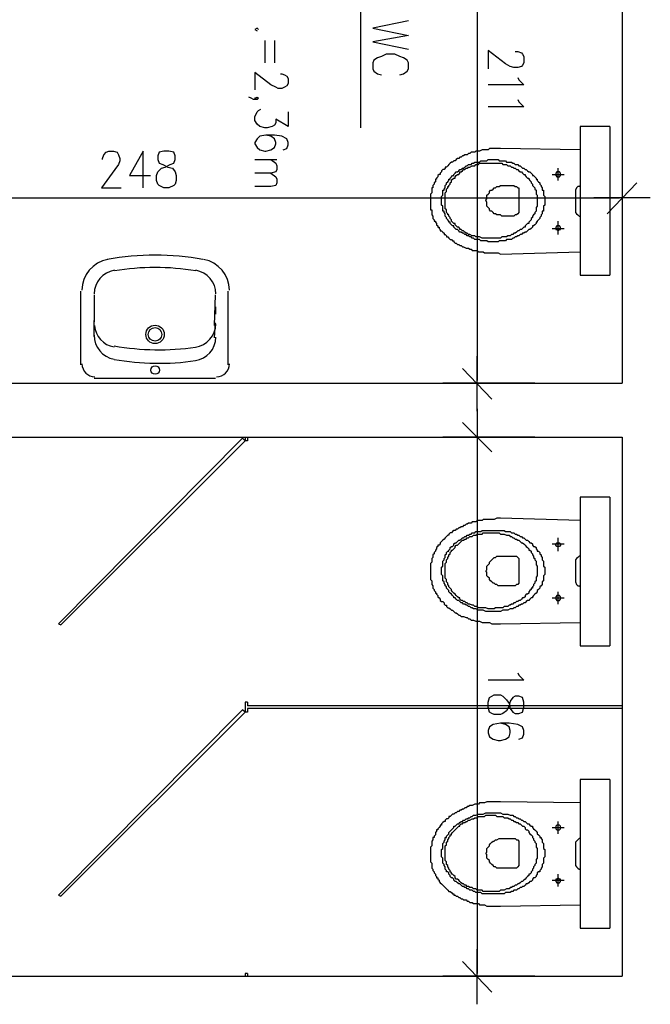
# Model space of a CAD drawing. Header units: millimetres. Extents: x -523 to 1404227, y -783705 to 1038705.
# Tile 63 of 256: x 98449 to 100623, y 124053 to 127448. Entities that reach past the tile are written whole.
import ezdxf

# ---------------------------------------------------------------- set-up
doc = ezdxf.new("R2010")
doc.units = ezdxf.units.MM
doc.layers.add('2. Obrys', color=7, linetype='Continuous', lineweight=30)
for name, color, linetype in [('PDF _0', 252, 'Continuous'), ('PDF _BA_met', 7, 'Continuous'), ('PDF _PG_WIDOKOWE_CIENKIE', 7, 'Continuous'), ('PDF _PG_WYMIARY', 7, 'Continuous'), ('PDF _PG_WYPOSAŻENIE', 7, 'Continuous')]:
    doc.layers.add(name, color=color, linetype=linetype)

# ---------------------------------------------------------------- blocks, each defined once
blk = doc.blocks.new('A$C31e338d0')
at = {"layer": 'PDF _0', "color": 7, "lineweight": -3}
for points in [[(25134.9, 9427.6), (25134.9, 7323.5)], [(25185.7, 8013.6), (25084.1, 7907.7)], [(25232.3, 7962.7), (25037.6, 7962.7)], [(24635.4, 7226.1), (24635.4, 7416.6)], [(24686.2, 7268.4), (24584.6, 7374.3)], [(22658.3, 7323.5), (25134.9, 7323.5)], [(24635.4, 7234.6), (24635.4, 7039.8)], [(24584.6, 7188), (24686.2, 7086.4)], [(22514.3, 7137.2), (25134.9, 7137.2)], [(23835.2, 7124.5), (23826.7, 7133), (23191.7, 6493.7), (23200.2, 6489.5)], [(23835.2, 7137.2), (23835.2, 7124.5)], [(23843.7, 7137.2), (23843.7, 7124.5)], [(25134.9, 7137.2), (25134.9, 5278.6)], [(23835.2, 7124.5), (23200.2, 6489.5)], [(23843.7, 7124.5), (23835.2, 7124.5)], [(23835.2, 6222.7), (23835.2, 6188.9)], [(23843.7, 6222.7), (23835.2, 6222.7)], [(23843.7, 6222.7), (23843.7, 6210)], [(23835.2, 6188.9), (23826.7, 6197.3), (23191.7, 5558.1), (23200.2, 5553.8)], [(23835.2, 6188.9), (23200.2, 5553.8)], [(23843.7, 6188.9), (23835.2, 6188.9)], [(25134.9, 6210), (23843.7, 6210)], [(23843.7, 6201.6), (23843.7, 6188.9)], [(25134.9, 6201.6), (23843.7, 6201.6)], [(24635.4, 5181.3), (24635.4, 5371.8)], [(24686.2, 5223.6), (24584.6, 5329.4)], [(21384, 5278.6), (25134.9, 5278.6)], [(23835.2, 5287.1), (23835.2, 5278.6)], [(23843.7, 5287.1), (23835.2, 5287.1)], [(23843.7, 5287.1), (23843.7, 5278.6)]]:
    blk.add_lwpolyline(points, dxfattribs=at)
at = {"layer": 'PDF _BA_met', "lineweight": -3}
for points in [[(24233.2, 9016.9), (24233.2, 8204.1)], [(24398.3, 8572.4), (24275.5, 8547), (24398.3, 8521.6), (24275.5, 8500.4), (24398.3, 8475)], [(24368.6, 8386.1), (24381.3, 8390.3), (24394, 8398.8), (24398.3, 8407.3), (24398.3, 8428.4), (24394, 8436.9), (24381.3, 8445.4), (24368.6, 8449.6), (24351.7, 8458.1), (24322.1, 8458.1), (24305.1, 8449.6), (24292.4, 8445.4), (24279.7, 8436.9), (24275.5, 8428.4), (24275.5, 8407.3), (24279.7, 8398.8), (24292.4, 8390.3), (24305.1, 8386.1)]]:
    blk.add_lwpolyline(points, dxfattribs=at)
at = {"layer": 'PDF _PG_WIDOKOWE_CIENKIE', "lineweight": -3}
for points in [[(25092.6, 8208.3), (24991, 8208.3), (24991, 7696), (25092.6, 7696)], [(25092.6, 8208.3), (25092.6, 7696)], [(24991, 8127.9), (24715.8, 8132.1), (24707.3, 8132.1), (24703.1, 8132.1), (24694.6, 8132.1), (24690.4, 8132.1), (24686.2, 8132.1), (24677.7, 8132.1), (24673.5, 8127.9), (24669.2, 8127.9), (24660.8, 8127.9), (24656.5, 8127.9), (24652.3, 8127.9), (24643.8, 8123.6), (24639.6, 8123.6), (24635.4, 8123.6), (24631.1, 8123.6), (24626.9, 8119.4), (24618.4, 8119.4), (24614.2, 8119.4), (24610, 8115.2), (24605.7, 8115.2), (24601.5, 8110.9), (24597.3, 8110.9), (24593, 8110.9), (24588.8, 8106.7), (24584.6, 8106.7), (24580.3, 8102.5), (24576.1, 8102.5), (24571.9, 8098.2), (24567.6, 8098.2), (24563.4, 8094), (24559.2, 8089.8), (24554.9, 8089.8), (24550.7, 8085.5), (24546.5, 8085.5), (24542.2, 8081.3), (24538, 8077.1), (24533.8, 8072.8), (24529.5, 8068.6), (24525.3, 8068.6), (24525.3, 8064.4), (24521.1, 8060.1), (24516.8, 8060.1), (24512.6, 8055.9), (24512.6, 8051.7), (24508.4, 8047.4), (24508.4, 8043.2), (24504.1, 8043.2), (24499.9, 8039), (24499.9, 8034.7), (24495.7, 8030.5), (24495.7, 8026.3), (24491.4, 8026.3), (24491.4, 8022), (24491.4, 8017.8), (24487.2, 8013.6), (24487.2, 8009.3), (24483, 8005.1), (24483, 8000.9), (24483, 7996.6), (24478.7, 7996.6), (24478.7, 7992.4), (24478.7, 7988.2), (24478.7, 7983.9), (24478.7, 7979.7), (24474.5, 7975.4), (24474.5, 7971.2), (24474.5, 7967), (24474.5, 7962.7), (24474.5, 7958.5), (24474.5, 7954.3), (24474.5, 7950), (24474.5, 7945.8), (24474.5, 7941.6), (24474.5, 7937.3), (24474.5, 7933.1), (24474.5, 7928.9), (24474.5, 7924.6), (24474.5, 7920.4), (24478.7, 7920.4), (24478.7, 7916.2), (24478.7, 7911.9), (24478.7, 7907.7), (24478.7, 7903.5), (24483, 7899.2), (24483, 7895), (24483, 7890.8), (24487.2, 7886.5), (24487.2, 7882.3), (24491.4, 7882.3), (24491.4, 7878.1), (24495.7, 7873.8), (24495.7, 7869.6), (24499.9, 7865.4), (24499.9, 7861.1), (24504.1, 7861.1), (24504.1, 7856.9), (24508.4, 7852.7), (24508.4, 7848.4), (24512.6, 7848.4), (24516.8, 7844.2), (24521.1, 7840), (24521.1, 7835.7), (24525.3, 7835.7), (24529.5, 7831.5), (24529.5, 7827.3), (24533.8, 7827.3), (24538, 7823), (24542.2, 7818.8), (24546.5, 7818.8), (24550.7, 7814.6), (24554.9, 7814.6), (24554.9, 7810.3), (24559.2, 7806.1), (24563.4, 7806.1), (24567.6, 7801.9), (24571.9, 7801.9), (24576.1, 7797.6), (24580.3, 7797.6), (24584.6, 7793.4), (24588.8, 7793.4), (24597.3, 7789.2), (24601.5, 7789.2), (24605.7, 7789.2), (24610, 7784.9), (24614.2, 7784.9), (24618.4, 7780.7), (24622.7, 7780.7), (24631.1, 7780.7), (24635.4, 7780.7), (24639.6, 7776.5), (24643.8, 7776.5), (24652.3, 7776.5), (24656.5, 7776.5), (24660.8, 7772.2), (24669.2, 7772.2), (24673.5, 7772.2), (24677.7, 7772.2), (24686.2, 7772.2), (24690.4, 7772.2), (24694.6, 7772.2), (24703.1, 7772.2), (24707.3, 7772.2), (24715.8, 7768)], [(24914.8, 8022), (24914.8, 8064.4)], [(24893.6, 8043.2), (24935.9, 8043.2)], [(24991, 8005.1), (24986.8, 8000.9), (24982.5, 8000.9), (24978.3, 7996.6), (24974.1, 7988.2), (24974.1, 7979.7), (24974.1, 7920.4), (24974.1, 7911.9), (24978.3, 7907.7), (24982.5, 7903.5), (24986.8, 7899.2), (24991, 7899.2)], [(24914.8, 7835.7), (24914.8, 7882.3)], [(24893.6, 7856.9), (24935.9, 7856.9)], [(24715.8, 7768), (24991, 7776.5)], [(23267.9, 7641), (23267.9, 7387)], [(23775.9, 7641), (23775.9, 7387)], [(23314.5, 7628.3), (23314.5, 7535.2)], [(23729.4, 7522.5), (23733.6, 7628.3)], [(23733.6, 7586), (23733.6, 7560.6)], [(23733.6, 7577.5), (23733.6, 7577.5)], [(23314.5, 7484.4), (23314.5, 7539.4)], [(23733.6, 7569), (23733.6, 7569)], [(23733.6, 7560.6), (23733.6, 7560.6)], [(23733.6, 7560.6), (23733.6, 7560.6)], [(23314.5, 7514), (23314.5, 7514)], [(23729.4, 7480.1), (23733.6, 7530.9)], [(23729.4, 7514), (23733.6, 7514)], [(23733.6, 7535.2), (23733.6, 7535.2)], [(23314.5, 7340.4), (23733.6, 7340.4)], [(25092.6, 6929.7), (24991, 6929.7), (24991, 6417.5), (25092.6, 6417.5)], [(25092.6, 6929.7), (25092.6, 6417.5)], [(24991, 6849.3), (24715.8, 6857.8), (24707.3, 6857.8), (24703.1, 6857.8), (24694.6, 6853.5), (24690.4, 6853.5), (24686.2, 6853.5), (24677.7, 6853.5), (24673.5, 6853.5), (24669.2, 6853.5), (24660.8, 6853.5), (24656.5, 6853.5), (24652.3, 6849.3), (24643.8, 6849.3), (24639.6, 6849.3), (24635.4, 6849.3), (24631.1, 6845.1), (24626.9, 6845.1), (24618.4, 6845.1), (24614.2, 6840.8), (24610, 6840.8), (24605.7, 6840.8), (24601.5, 6836.6), (24597.3, 6836.6), (24593, 6832.4), (24588.8, 6832.4), (24584.6, 6828.1), (24580.3, 6828.1), (24576.1, 6823.9), (24571.9, 6823.9), (24567.6, 6819.7), (24563.4, 6819.7), (24559.2, 6815.4), (24554.9, 6815.4), (24550.7, 6811.2), (24546.5, 6807), (24542.2, 6807), (24538, 6802.7), (24538, 6798.5), (24533.8, 6798.5), (24529.5, 6794.3), (24525.3, 6790), (24521.1, 6785.8), (24516.8, 6781.6), (24512.6, 6777.3), (24508.4, 6773.1), (24508.4, 6768.9), (24504.1, 6764.6), (24499.9, 6764.6), (24499.9, 6760.4), (24495.7, 6756.2), (24495.7, 6751.9), (24491.4, 6747.7), (24491.4, 6743.5), (24487.2, 6739.2), (24487.2, 6735), (24483, 6730.8), (24483, 6726.5), (24483, 6722.3), (24478.7, 6718.1), (24478.7, 6713.8), (24478.7, 6709.6), (24478.7, 6705.4), (24474.5, 6701.1), (24474.5, 6696.9), (24474.5, 6692.7), (24474.5, 6688.4), (24474.5, 6684.2), (24474.5, 6680), (24474.5, 6675.7), (24474.5, 6671.5), (24474.5, 6667.3), (24474.5, 6663), (24474.5, 6658.8), (24474.5, 6654.6), (24474.5, 6650.3), (24474.5, 6646.1), (24478.7, 6641.9), (24478.7, 6637.6), (24478.7, 6633.4), (24478.7, 6629.2), (24483, 6624.9), (24483, 6620.7), (24483, 6616.5), (24487.2, 6612.2), (24487.2, 6608), (24491.4, 6603.8), (24491.4, 6599.5), (24495.7, 6599.5), (24495.7, 6595.3), (24499.9, 6591.1), (24499.9, 6586.8), (24504.1, 6582.6), (24508.4, 6578.4), (24508.4, 6574.1), (24512.6, 6569.9), (24516.8, 6569.9), (24521.1, 6565.7), (24521.1, 6561.4), (24525.3, 6557.2), (24529.5, 6557.2), (24529.5, 6553), (24533.8, 6548.7), (24538, 6548.7), (24542.2, 6544.5), (24546.5, 6540.3), (24550.7, 6540.3), (24554.9, 6536), (24559.2, 6531.8), (24563.4, 6531.8), (24567.6, 6527.6), (24571.9, 6523.3), (24576.1, 6523.3), (24580.3, 6519.1), (24584.6, 6519.1), (24588.8, 6519.1), (24597.3, 6514.9), (24601.5, 6514.9), (24605.7, 6510.6), (24610, 6510.6), (24614.2, 6506.4), (24618.4, 6506.4), (24622.7, 6506.4), (24631.1, 6502.2), (24635.4, 6502.2), (24639.6, 6502.2), (24643.8, 6502.2), (24652.3, 6497.9), (24656.5, 6497.9), (24660.8, 6497.9), (24669.2, 6497.9), (24673.5, 6497.9), (24677.7, 6497.9), (24686.2, 6493.7), (24690.4, 6493.7), (24694.6, 6493.7), (24703.1, 6493.7), (24707.3, 6493.7), (24715.8, 6493.7)], [(24893.6, 6768.9), (24935.9, 6768.9)], [(24914.8, 6743.5), (24914.8, 6790)], [(24991, 6726.5), (24986.8, 6726.5), (24982.5, 6722.3), (24978.3, 6718.1), (24974.1, 6713.8), (24974.1, 6705.4), (24974.1, 6646.1), (24974.1, 6637.6), (24978.3, 6629.2), (24982.5, 6624.9), (24986.8, 6624.9), (24991, 6620.7)], [(24914.8, 6561.4), (24914.8, 6603.8)], [(24893.6, 6582.6), (24935.9, 6582.6)], [(24715.8, 6493.7), (24991, 6497.9)], [(25092.6, 5956), (24991, 5956), (24991, 5443.8), (25092.6, 5443.8)], [(25092.6, 5956), (25092.6, 5443.8)], [(24991, 5875.6), (24715.8, 5879.8), (24707.3, 5879.8), (24703.1, 5879.8), (24694.6, 5879.8), (24690.4, 5879.8), (24686.2, 5879.8), (24677.7, 5879.8), (24673.5, 5879.8), (24669.2, 5879.8), (24660.8, 5875.6), (24656.5, 5875.6), (24652.3, 5875.6), (24643.8, 5875.6), (24639.6, 5871.3), (24635.4, 5871.3), (24631.1, 5871.3), (24626.9, 5871.3), (24618.4, 5867.1), (24614.2, 5867.1), (24610, 5867.1), (24605.7, 5862.9), (24601.5, 5862.9), (24597.3, 5858.6), (24593, 5858.6), (24588.8, 5854.4), (24584.6, 5854.4), (24580.3, 5850.2), (24576.1, 5850.2), (24571.9, 5845.9), (24567.6, 5845.9), (24563.4, 5841.7), (24559.2, 5841.7), (24554.9, 5837.5), (24550.7, 5837.5), (24546.5, 5833.2), (24542.2, 5829), (24538, 5829), (24538, 5824.8), (24533.8, 5820.5), (24529.5, 5820.5), (24525.3, 5816.3), (24525.3, 5812.1), (24521.1, 5812.1), (24516.8, 5807.8), (24512.6, 5803.6), (24512.6, 5799.4), (24508.4, 5799.4), (24508.4, 5795.1), (24504.1, 5790.9), (24499.9, 5786.7), (24499.9, 5782.4), (24495.7, 5782.4), (24495.7, 5778.2), (24491.4, 5774), (24491.4, 5769.7), (24491.4, 5765.5), (24487.2, 5761.3), (24487.2, 5757), (24483, 5757), (24483, 5752.8), (24483, 5748.6), (24478.7, 5744.3), (24478.7, 5740.1), (24478.7, 5735.9), (24478.7, 5731.6), (24478.7, 5727.4), (24474.5, 5723.2), (24474.5, 5718.9), (24474.5, 5714.7), (24474.5, 5710.5), (24474.5, 5706.2), (24474.5, 5702), (24474.5, 5697.8), (24474.5, 5693.5), (24474.5, 5689.3), (24474.5, 5685.1), (24474.5, 5680.8), (24474.5, 5676.6), (24474.5, 5672.4), (24478.7, 5668.1), (24478.7, 5663.9), (24478.7, 5659.7), (24478.7, 5655.4), (24478.7, 5651.2), (24483, 5647), (24483, 5642.7), (24487.2, 5638.5), (24487.2, 5634.3), (24491.4, 5630), (24491.4, 5625.8), (24495.7, 5621.6), (24495.7, 5617.3), (24499.9, 5617.3), (24499.9, 5613.1), (24504.1, 5608.9), (24504.1, 5604.6), (24508.4, 5600.4), (24512.6, 5596.2), (24516.8, 5591.9), (24521.1, 5587.7), (24525.3, 5583.5), (24529.5, 5579.2), (24533.8, 5575), (24538, 5570.8), (24542.2, 5570.8), (24546.5, 5566.5), (24550.7, 5562.3), (24554.9, 5562.3), (24554.9, 5558.1), (24559.2, 5558.1), (24563.4, 5553.8), (24567.6, 5553.8), (24571.9, 5549.6), (24576.1, 5549.6), (24580.3, 5545.4), (24584.6, 5545.4), (24588.8, 5541.1), (24597.3, 5541.1), (24601.5, 5536.9), (24605.7, 5536.9), (24610, 5532.7), (24614.2, 5532.7), (24618.4, 5532.7), (24622.7, 5528.4), (24631.1, 5528.4), (24635.4, 5528.4), (24639.6, 5528.4), (24643.8, 5524.2), (24652.3, 5524.2), (24656.5, 5524.2), (24660.8, 5524.2), (24669.2, 5520), (24673.5, 5520), (24677.7, 5520), (24686.2, 5520), (24690.4, 5520), (24694.6, 5520), (24703.1, 5520), (24707.3, 5520), (24715.8, 5520)], [(24914.8, 5769.7), (24914.8, 5812.1)], [(24893.6, 5790.9), (24935.9, 5790.9)], [(24991, 5752.8), (24986.8, 5752.8), (24982.5, 5748.6), (24978.3, 5744.3), (24974.1, 5740.1), (24974.1, 5731.6), (24974.1, 5668.1), (24974.1, 5659.7), (24978.3, 5655.4), (24982.5, 5651.2), (24986.8, 5647), (24991, 5647)], [(24893.6, 5608.9), (24935.9, 5608.9)], [(24914.8, 5587.7), (24914.8, 5630)], [(24715.8, 5520), (24991, 5524.2)]]:
    blk.add_lwpolyline(points, dxfattribs=at)
for points in [[(24868.2, 7954.3), (24868.2, 7945.8), (24868.2, 7941.6), (24868.2, 7937.3), (24864, 7933.1), (24864, 7928.9), (24864, 7924.6), (24864, 7920.4), (24864, 7916.2), (24859.7, 7916.2), (24859.7, 7911.9), (24859.7, 7907.7), (24855.5, 7903.5), (24855.5, 7899.2), (24851.3, 7895), (24851.3, 7890.8), (24847, 7886.5), (24842.8, 7882.3), (24842.8, 7878.1), (24838.6, 7878.1), (24838.6, 7873.8), (24834.3, 7869.6), (24830.1, 7865.4), (24825.9, 7865.4), (24825.9, 7861.1), (24821.6, 7856.9), (24817.4, 7852.7), (24813.2, 7852.7), (24808.9, 7848.4), (24804.7, 7844.2), (24800.5, 7844.2), (24796.2, 7840), (24792, 7840), (24787.8, 7835.7), (24783.5, 7835.7), (24779.3, 7831.5), (24775.1, 7831.5), (24770.8, 7827.3), (24766.6, 7827.3), (24762.4, 7823), (24758.1, 7823), (24753.9, 7818.8), (24749.7, 7818.8), (24741.2, 7818.8), (24737, 7818.8), (24732.7, 7814.6), (24728.5, 7814.6), (24724.3, 7814.6), (24715.8, 7814.6), (24711.6, 7814.6), (24707.3, 7810.3), (24703.1, 7810.3), (24694.6, 7810.3), (24690.4, 7810.3), (24686.2, 7810.3), (24677.7, 7810.3), (24673.5, 7810.3), (24669.2, 7814.6), (24665, 7814.6), (24656.5, 7814.6), (24652.3, 7814.6), (24648.1, 7814.6), (24643.8, 7818.8), (24639.6, 7818.8), (24631.1, 7818.8), (24626.9, 7818.8), (24622.7, 7823), (24618.4, 7823), (24614.2, 7827.3), (24610, 7827.3), (24605.7, 7831.5), (24601.5, 7831.5), (24597.3, 7835.7), (24593, 7835.7), (24588.8, 7840), (24584.6, 7840), (24580.3, 7844.2), (24576.1, 7844.2), (24571.9, 7848.4), (24567.6, 7852.7), (24563.4, 7852.7), (24559.2, 7856.9), (24554.9, 7861.1), (24554.9, 7865.4), (24550.7, 7865.4), (24546.5, 7869.6), (24542.2, 7873.8), (24542.2, 7878.1), (24538, 7878.1), (24538, 7882.3), (24533.8, 7886.5), (24529.5, 7890.8), (24529.5, 7895), (24525.3, 7899.2), (24525.3, 7903.5), (24525.3, 7907.7), (24521.1, 7911.9), (24521.1, 7916.2), (24516.8, 7916.2), (24516.8, 7920.4), (24516.8, 7924.6), (24516.8, 7928.9), (24516.8, 7933.1), (24512.6, 7937.3), (24512.6, 7941.6), (24512.6, 7945.8), (24512.6, 7954.3), (24512.6, 7958.5), (24512.6, 7962.7), (24512.6, 7967), (24516.8, 7971.2), (24516.8, 7975.4), (24516.8, 7979.7), (24516.8, 7983.9), (24516.8, 7988.2), (24521.1, 7988.2), (24521.1, 7992.4), (24525.3, 7996.6), (24525.3, 8000.9), (24525.3, 8005.1), (24529.5, 8009.3), (24529.5, 8013.6), (24533.8, 8017.8), (24538, 8022), (24538, 8026.3), (24542.2, 8026.3), (24542.2, 8030.5), (24546.5, 8034.7), (24550.7, 8039), (24554.9, 8039), (24554.9, 8043.2), (24559.2, 8047.4), (24563.4, 8051.7), (24567.6, 8051.7), (24571.9, 8055.9), (24576.1, 8060.1), (24580.3, 8060.1), (24584.6, 8064.4), (24588.8, 8064.4), (24593, 8068.6), (24597.3, 8072.8), (24601.5, 8072.8), (24605.7, 8077.1), (24610, 8077.1), (24614.2, 8077.1), (24618.4, 8081.3), (24622.7, 8081.3), (24626.9, 8085.5), (24631.1, 8085.5), (24639.6, 8085.5), (24643.8, 8085.5), (24648.1, 8089.8), (24652.3, 8089.8), (24656.5, 8089.8), (24665, 8089.8), (24669.2, 8089.8), (24673.5, 8094), (24677.7, 8094), (24686.2, 8094), (24690.4, 8094), (24694.6, 8094), (24703.1, 8094), (24707.3, 8094), (24711.6, 8089.8), (24715.8, 8089.8), (24724.3, 8089.8), (24728.5, 8089.8), (24732.7, 8089.8), (24737, 8085.5), (24741.2, 8085.5), (24749.7, 8085.5), (24753.9, 8085.5), (24758.1, 8081.3), (24762.4, 8081.3), (24766.6, 8077.1), (24770.8, 8077.1), (24775.1, 8077.1), (24779.3, 8072.8), (24783.5, 8072.8), (24787.8, 8068.6), (24792, 8064.4), (24796.2, 8064.4), (24800.5, 8060.1), (24804.7, 8060.1), (24808.9, 8055.9), (24813.2, 8051.7), (24817.4, 8051.7), (24821.6, 8047.4), (24825.9, 8043.2), (24825.9, 8039), (24830.1, 8039), (24834.3, 8034.7), (24838.6, 8030.5), (24838.6, 8026.3), (24842.8, 8026.3), (24842.8, 8022), (24847, 8017.8), (24851.3, 8013.6), (24851.3, 8009.3), (24855.5, 8005.1), (24855.5, 8000.9), (24859.7, 7996.6), (24859.7, 7992.4), (24859.7, 7988.2), (24864, 7988.2), (24864, 7983.9), (24864, 7979.7), (24864, 7975.4), (24864, 7971.2), (24868.2, 7967), (24868.2, 7962.7), (24868.2, 7958.5)], [(24842.8, 7954.3), (24842.8, 7945.8), (24842.8, 7941.6), (24842.8, 7937.3), (24842.8, 7933.1), (24838.6, 7928.9), (24838.6, 7924.6), (24838.6, 7920.4), (24838.6, 7916.2), (24834.3, 7911.9), (24834.3, 7907.7), (24830.1, 7903.5), (24825.9, 7899.2), (24825.9, 7895), (24821.6, 7890.8), (24821.6, 7886.5), (24817.4, 7882.3), (24813.2, 7878.1), (24813.2, 7873.8), (24808.9, 7873.8), (24804.7, 7869.6), (24800.5, 7865.4), (24800.5, 7861.1), (24796.2, 7861.1), (24792, 7856.9), (24787.8, 7852.7), (24783.5, 7852.7), (24779.3, 7848.4), (24775.1, 7848.4), (24770.8, 7844.2), (24766.6, 7840), (24762.4, 7840), (24758.1, 7835.7), (24753.9, 7835.7), (24749.7, 7831.5), (24745.4, 7831.5), (24741.2, 7831.5), (24737, 7827.3), (24728.5, 7827.3), (24724.3, 7827.3), (24720, 7827.3), (24715.8, 7823), (24711.6, 7823), (24703.1, 7823), (24698.9, 7823), (24694.6, 7823), (24690.4, 7823), (24681.9, 7823), (24677.7, 7823), (24673.5, 7823), (24665, 7823), (24660.8, 7823), (24656.5, 7823), (24652.3, 7823), (24643.8, 7827.3), (24639.6, 7827.3), (24635.4, 7827.3), (24631.1, 7827.3), (24626.9, 7831.5), (24622.7, 7831.5), (24618.4, 7831.5), (24610, 7835.7), (24605.7, 7835.7), (24601.5, 7840), (24597.3, 7840), (24593, 7844.2), (24588.8, 7848.4), (24584.6, 7848.4), (24580.3, 7852.7), (24576.1, 7852.7), (24576.1, 7856.9), (24571.9, 7861.1), (24567.6, 7861.1), (24563.4, 7865.4), (24559.2, 7869.6), (24559.2, 7873.8), (24554.9, 7873.8), (24550.7, 7878.1), (24546.5, 7882.3), (24546.5, 7886.5), (24542.2, 7890.8), (24542.2, 7895), (24538, 7899.2), (24538, 7903.5), (24533.8, 7903.5), (24533.8, 7907.7), (24529.5, 7911.9), (24529.5, 7916.2), (24529.5, 7920.4), (24525.3, 7924.6), (24525.3, 7928.9), (24525.3, 7933.1), (24525.3, 7937.3), (24525.3, 7941.6), (24525.3, 7945.8), (24525.3, 7954.3), (24525.3, 7958.5), (24525.3, 7962.7), (24525.3, 7967), (24525.3, 7971.2), (24525.3, 7975.4), (24525.3, 7979.7), (24529.5, 7983.9), (24529.5, 7988.2), (24529.5, 7992.4), (24533.8, 7996.6), (24533.8, 8000.9), (24538, 8000.9), (24538, 8005.1), (24542.2, 8009.3), (24542.2, 8013.6), (24546.5, 8017.8), (24546.5, 8022), (24550.7, 8026.3), (24554.9, 8030.5), (24559.2, 8030.5), (24559.2, 8034.7), (24563.4, 8039), (24567.6, 8043.2), (24571.9, 8043.2), (24576.1, 8047.4), (24576.1, 8051.7), (24580.3, 8051.7), (24584.6, 8055.9), (24588.8, 8060.1), (24593, 8060.1), (24597.3, 8064.4), (24601.5, 8064.4), (24605.7, 8068.6), (24610, 8068.6), (24618.4, 8072.8), (24622.7, 8072.8), (24626.9, 8072.8), (24631.1, 8077.1), (24635.4, 8077.1), (24639.6, 8077.1), (24643.8, 8081.3), (24652.3, 8081.3), (24656.5, 8081.3), (24660.8, 8081.3), (24665, 8081.3), (24673.5, 8081.3), (24677.7, 8081.3), (24681.9, 8081.3), (24690.4, 8081.3), (24694.6, 8081.3), (24698.9, 8081.3), (24703.1, 8081.3), (24711.6, 8081.3), (24715.8, 8081.3), (24720, 8081.3), (24724.3, 8077.1), (24728.5, 8077.1), (24737, 8077.1), (24741.2, 8072.8), (24745.4, 8072.8), (24749.7, 8072.8), (24753.9, 8068.6), (24758.1, 8068.6), (24762.4, 8064.4), (24766.6, 8064.4), (24770.8, 8060.1), (24775.1, 8060.1), (24779.3, 8055.9), (24783.5, 8051.7), (24787.8, 8051.7), (24792, 8047.4), (24796.2, 8043.2), (24800.5, 8043.2), (24800.5, 8039), (24804.7, 8034.7), (24808.9, 8030.5), (24813.2, 8030.5), (24813.2, 8026.3), (24817.4, 8022), (24821.6, 8017.8), (24821.6, 8013.6), (24825.9, 8009.3), (24825.9, 8005.1), (24830.1, 8000.9), (24834.3, 7996.6), (24834.3, 7992.4), (24838.6, 7988.2), (24838.6, 7983.9), (24838.6, 7979.7), (24838.6, 7975.4), (24842.8, 7971.2), (24842.8, 7967), (24842.8, 7962.7), (24842.8, 7958.5)], [(24923.2, 8043.2), (24923.2, 8047.4), (24919, 8051.7), (24914.8, 8051.7), (24910.5, 8051.7), (24906.3, 8047.4), (24906.3, 8043.2), (24906.3, 8039), (24910.5, 8034.7), (24914.8, 8034.7), (24919, 8034.7), (24923.2, 8039)], [(24779.3, 7950), (24779.3, 7920.4), (24779.3, 7916.2), (24779.3, 7911.9), (24775.1, 7907.7), (24770.8, 7903.5), (24766.6, 7903.5), (24762.4, 7899.2), (24758.1, 7899.2), (24720, 7899.2), (24715.8, 7903.5), (24707.3, 7903.5), (24703.1, 7903.5), (24698.9, 7907.7), (24694.6, 7907.7), (24690.4, 7911.9), (24686.2, 7916.2), (24681.9, 7916.2), (24677.7, 7920.4), (24677.7, 7924.6), (24673.5, 7928.9), (24669.2, 7933.1), (24669.2, 7937.3), (24669.2, 7941.6), (24669.2, 7945.8), (24665, 7954.3), (24669.2, 7958.5), (24669.2, 7962.7), (24669.2, 7967), (24669.2, 7971.2), (24673.5, 7975.4), (24677.7, 7979.7), (24677.7, 7983.9), (24681.9, 7988.2), (24686.2, 7988.2), (24690.4, 7992.4), (24694.6, 7996.6), (24698.9, 7996.6), (24703.1, 8000.9), (24711.6, 8000.9), (24715.8, 8005.1), (24720, 8005.1), (24758.1, 8005.1), (24762.4, 8005.1), (24766.6, 8000.9), (24770.8, 8000.9), (24775.1, 7996.6), (24779.3, 7996.6), (24779.3, 7988.2), (24779.3, 7983.9)], [(24923.2, 7856.9), (24923.2, 7861.1), (24919, 7865.4), (24914.8, 7865.4), (24910.5, 7865.4), (24906.3, 7861.1), (24906.3, 7856.9), (24906.3, 7852.7), (24910.5, 7852.7), (24914.8, 7848.4), (24919, 7852.7), (24923.2, 7852.7)], [(24868.2, 6675.7), (24868.2, 6671.5), (24868.2, 6667.3), (24868.2, 6663), (24864, 6658.8), (24864, 6654.6), (24864, 6650.3), (24864, 6646.1), (24864, 6641.9), (24859.7, 6637.6), (24859.7, 6633.4), (24859.7, 6629.2), (24855.5, 6624.9), (24851.3, 6620.7), (24851.3, 6616.5), (24847, 6612.2), (24842.8, 6608), (24842.8, 6603.8), (24838.6, 6599.5), (24834.3, 6595.3), (24830.1, 6591.1), (24825.9, 6586.8), (24825.9, 6582.6), (24821.6, 6582.6), (24817.4, 6578.4), (24813.2, 6574.1), (24808.9, 6574.1), (24804.7, 6569.9), (24800.5, 6565.7), (24796.2, 6565.7), (24792, 6561.4), (24787.8, 6561.4), (24783.5, 6557.2), (24779.3, 6557.2), (24775.1, 6553), (24770.8, 6553), (24766.6, 6548.7), (24762.4, 6548.7), (24758.1, 6544.5), (24753.9, 6544.5), (24749.7, 6544.5), (24741.2, 6540.3), (24737, 6540.3), (24732.7, 6540.3), (24728.5, 6540.3), (24724.3, 6540.3), (24715.8, 6536), (24711.6, 6536), (24707.3, 6536), (24703.1, 6536), (24694.6, 6536), (24690.4, 6536), (24686.2, 6536), (24677.7, 6536), (24673.5, 6536), (24669.2, 6536), (24665, 6536), (24656.5, 6540.3), (24652.3, 6540.3), (24648.1, 6540.3), (24643.8, 6540.3), (24639.6, 6540.3), (24631.1, 6544.5), (24626.9, 6544.5), (24622.7, 6544.5), (24618.4, 6548.7), (24614.2, 6548.7), (24610, 6553), (24605.7, 6553), (24601.5, 6557.2), (24597.3, 6557.2), (24593, 6561.4), (24588.8, 6561.4), (24584.6, 6565.7), (24580.3, 6565.7), (24576.1, 6569.9), (24571.9, 6574.1), (24567.6, 6574.1), (24563.4, 6578.4), (24559.2, 6582.6), (24554.9, 6582.6), (24554.9, 6586.8), (24550.7, 6591.1), (24546.5, 6595.3), (24542.2, 6599.5), (24538, 6603.8), (24538, 6608), (24533.8, 6612.2), (24529.5, 6616.5), (24529.5, 6620.7), (24525.3, 6624.9), (24525.3, 6629.2), (24521.1, 6633.4), (24521.1, 6637.6), (24516.8, 6641.9), (24516.8, 6646.1), (24516.8, 6650.3), (24516.8, 6654.6), (24516.8, 6658.8), (24512.6, 6663), (24512.6, 6667.3), (24512.6, 6671.5), (24512.6, 6675.7), (24512.6, 6680), (24512.6, 6684.2), (24512.6, 6688.4), (24516.8, 6692.7), (24516.8, 6696.9), (24516.8, 6701.1), (24516.8, 6705.4), (24516.8, 6709.6), (24521.1, 6713.8), (24521.1, 6718.1), (24525.3, 6722.3), (24525.3, 6726.5), (24525.3, 6730.8), (24529.5, 6735), (24529.5, 6739.2), (24533.8, 6743.5), (24538, 6743.5), (24538, 6747.7), (24542.2, 6751.9), (24542.2, 6756.2), (24546.5, 6760.4), (24550.7, 6760.4), (24554.9, 6764.6), (24554.9, 6768.9), (24559.2, 6773.1), (24563.4, 6773.1), (24567.6, 6777.3), (24571.9, 6781.6), (24576.1, 6781.6), (24580.3, 6785.8), (24584.6, 6790), (24588.8, 6790), (24593, 6794.3), (24597.3, 6794.3), (24601.5, 6798.5), (24605.7, 6798.5), (24610, 6802.7), (24614.2, 6802.7), (24618.4, 6807), (24622.7, 6807), (24626.9, 6807), (24631.1, 6811.2), (24639.6, 6811.2), (24643.8, 6811.2), (24648.1, 6811.2), (24652.3, 6815.4), (24656.5, 6815.4), (24665, 6815.4), (24669.2, 6815.4), (24673.5, 6815.4), (24677.7, 6815.4), (24686.2, 6815.4), (24690.4, 6815.4), (24694.6, 6815.4), (24703.1, 6815.4), (24707.3, 6815.4), (24711.6, 6815.4), (24715.8, 6815.4), (24724.3, 6815.4), (24728.5, 6815.4), (24732.7, 6811.2), (24737, 6811.2), (24741.2, 6811.2), (24749.7, 6811.2), (24753.9, 6807), (24758.1, 6807), (24762.4, 6807), (24766.6, 6802.7), (24770.8, 6802.7), (24775.1, 6798.5), (24779.3, 6798.5), (24783.5, 6794.3), (24787.8, 6794.3), (24792, 6790), (24796.2, 6790), (24800.5, 6785.8), (24804.7, 6781.6), (24808.9, 6781.6), (24813.2, 6777.3), (24817.4, 6773.1), (24821.6, 6773.1), (24825.9, 6768.9), (24825.9, 6764.6), (24830.1, 6760.4), (24834.3, 6760.4), (24838.6, 6756.2), (24838.6, 6751.9), (24842.8, 6747.7), (24842.8, 6743.5), (24847, 6743.5), (24851.3, 6739.2), (24851.3, 6735), (24855.5, 6730.8), (24855.5, 6726.5), (24859.7, 6722.3), (24859.7, 6718.1), (24859.7, 6713.8), (24864, 6709.6), (24864, 6705.4), (24864, 6701.1), (24864, 6696.9), (24864, 6692.7), (24868.2, 6688.4), (24868.2, 6684.2), (24868.2, 6680)], [(24842.8, 6675.7), (24842.8, 6671.5), (24842.8, 6667.3), (24842.8, 6663), (24842.8, 6658.8), (24838.6, 6654.6), (24838.6, 6650.3), (24838.6, 6646.1), (24838.6, 6641.9), (24834.3, 6637.6), (24834.3, 6633.4), (24830.1, 6629.2), (24830.1, 6624.9), (24825.9, 6620.7), (24825.9, 6616.5), (24821.6, 6616.5), (24821.6, 6612.2), (24817.4, 6608), (24813.2, 6603.8), (24813.2, 6599.5), (24808.9, 6595.3), (24804.7, 6595.3), (24800.5, 6591.1), (24800.5, 6586.8), (24796.2, 6582.6), (24792, 6582.6), (24787.8, 6578.4), (24783.5, 6574.1), (24779.3, 6574.1), (24775.1, 6569.9), (24770.8, 6569.9), (24766.6, 6565.7), (24762.4, 6565.7), (24758.1, 6561.4), (24753.9, 6561.4), (24749.7, 6557.2), (24745.4, 6557.2), (24741.2, 6553), (24737, 6553), (24728.5, 6553), (24724.3, 6548.7), (24720, 6548.7), (24715.8, 6548.7), (24711.6, 6548.7), (24703.1, 6548.7), (24698.9, 6548.7), (24694.6, 6544.5), (24690.4, 6544.5), (24681.9, 6544.5), (24677.7, 6544.5), (24673.5, 6544.5), (24665, 6548.7), (24660.8, 6548.7), (24656.5, 6548.7), (24652.3, 6548.7), (24643.8, 6548.7), (24639.6, 6548.7), (24635.4, 6553), (24631.1, 6553), (24626.9, 6553), (24622.7, 6557.2), (24618.4, 6557.2), (24610, 6561.4), (24605.7, 6561.4), (24601.5, 6565.7), (24597.3, 6565.7), (24593, 6569.9), (24588.8, 6569.9), (24584.6, 6574.1), (24580.3, 6574.1), (24576.1, 6578.4), (24576.1, 6582.6), (24571.9, 6582.6), (24567.6, 6586.8), (24563.4, 6591.1), (24559.2, 6595.3), (24554.9, 6599.5), (24550.7, 6603.8), (24546.5, 6608), (24546.5, 6612.2), (24542.2, 6616.5), (24538, 6620.7), (24538, 6624.9), (24533.8, 6629.2), (24533.8, 6633.4), (24529.5, 6637.6), (24529.5, 6641.9), (24529.5, 6646.1), (24525.3, 6650.3), (24525.3, 6654.6), (24525.3, 6658.8), (24525.3, 6663), (24525.3, 6667.3), (24525.3, 6671.5), (24525.3, 6675.7), (24525.3, 6680), (24525.3, 6684.2), (24525.3, 6688.4), (24525.3, 6692.7), (24525.3, 6696.9), (24525.3, 6701.1), (24529.5, 6705.4), (24529.5, 6709.6), (24529.5, 6713.8), (24533.8, 6718.1), (24533.8, 6722.3), (24538, 6726.5), (24538, 6730.8), (24542.2, 6735), (24542.2, 6739.2), (24546.5, 6743.5), (24546.5, 6747.7), (24550.7, 6747.7), (24554.9, 6751.9), (24559.2, 6756.2), (24559.2, 6760.4), (24563.4, 6764.6), (24567.6, 6764.6), (24571.9, 6768.9), (24576.1, 6773.1), (24580.3, 6777.3), (24584.6, 6781.6), (24588.8, 6781.6), (24593, 6785.8), (24597.3, 6785.8), (24601.5, 6790), (24605.7, 6790), (24610, 6794.3), (24618.4, 6794.3), (24622.7, 6798.5), (24626.9, 6798.5), (24631.1, 6798.5), (24635.4, 6802.7), (24639.6, 6802.7), (24643.8, 6802.7), (24652.3, 6802.7), (24656.5, 6807), (24660.8, 6807), (24665, 6807), (24673.5, 6807), (24677.7, 6807), (24681.9, 6807), (24690.4, 6807), (24694.6, 6807), (24698.9, 6807), (24703.1, 6807), (24711.6, 6807), (24715.8, 6802.7), (24720, 6802.7), (24724.3, 6802.7), (24728.5, 6802.7), (24737, 6798.5), (24741.2, 6798.5), (24745.4, 6798.5), (24749.7, 6794.3), (24753.9, 6794.3), (24758.1, 6790), (24762.4, 6790), (24766.6, 6785.8), (24770.8, 6785.8), (24775.1, 6781.6), (24779.3, 6781.6), (24783.5, 6777.3), (24787.8, 6773.1), (24792, 6773.1), (24796.2, 6768.9), (24800.5, 6764.6), (24804.7, 6760.4), (24808.9, 6756.2), (24813.2, 6751.9), (24813.2, 6747.7), (24817.4, 6747.7), (24821.6, 6743.5), (24821.6, 6739.2), (24825.9, 6735), (24825.9, 6730.8), (24830.1, 6726.5), (24830.1, 6722.3), (24834.3, 6718.1), (24834.3, 6713.8), (24838.6, 6709.6), (24838.6, 6705.4), (24838.6, 6701.1), (24838.6, 6696.9), (24842.8, 6692.7), (24842.8, 6688.4), (24842.8, 6684.2), (24842.8, 6680)], [(24923.2, 6768.9), (24923.2, 6764.6), (24919, 6760.4), (24914.8, 6760.4), (24910.5, 6760.4), (24906.3, 6764.6), (24906.3, 6768.9), (24910.5, 6773.1), (24914.8, 6773.1), (24919, 6773.1)], [(24779.3, 6675.7), (24779.3, 6646.1), (24779.3, 6637.6), (24779.3, 6633.4), (24775.1, 6629.2), (24770.8, 6629.2), (24766.6, 6624.9), (24762.4, 6624.9), (24758.1, 6624.9), (24720, 6624.9), (24715.8, 6624.9), (24707.3, 6624.9), (24703.1, 6629.2), (24698.9, 6629.2), (24694.6, 6633.4), (24690.4, 6633.4), (24686.2, 6637.6), (24681.9, 6641.9), (24677.7, 6646.1), (24677.7, 6650.3), (24673.5, 6654.6), (24669.2, 6658.8), (24669.2, 6663), (24669.2, 6667.3), (24669.2, 6671.5), (24665, 6675.7), (24669.2, 6680), (24669.2, 6684.2), (24669.2, 6688.4), (24669.2, 6692.7), (24673.5, 6696.9), (24677.7, 6701.1), (24677.7, 6705.4), (24681.9, 6709.6), (24686.2, 6713.8), (24690.4, 6718.1), (24694.6, 6722.3), (24698.9, 6722.3), (24703.1, 6726.5), (24711.6, 6726.5), (24715.8, 6726.5), (24720, 6726.5), (24758.1, 6726.5), (24762.4, 6726.5), (24766.6, 6726.5), (24770.8, 6726.5), (24775.1, 6722.3), (24779.3, 6718.1), (24779.3, 6713.8), (24779.3, 6705.4)], [(24923.2, 6582.6), (24923.2, 6586.8), (24919, 6591.1), (24914.8, 6591.1), (24910.5, 6591.1), (24906.3, 6586.8), (24906.3, 6582.6), (24906.3, 6578.4), (24910.5, 6574.1), (24914.8, 6574.1), (24919, 6574.1), (24923.2, 6578.4)], [(24868.2, 5702), (24868.2, 5697.8), (24868.2, 5693.5), (24868.2, 5689.3), (24864, 5685.1), (24864, 5680.8), (24864, 5676.6), (24864, 5672.4), (24864, 5668.1), (24859.7, 5663.9), (24859.7, 5659.7), (24859.7, 5655.4), (24855.5, 5651.2), (24855.5, 5647), (24851.3, 5642.7), (24851.3, 5638.5), (24847, 5638.5), (24842.8, 5634.3), (24842.8, 5630), (24838.6, 5625.8), (24838.6, 5621.6), (24834.3, 5617.3), (24830.1, 5617.3), (24825.9, 5613.1), (24825.9, 5608.9), (24821.6, 5604.6), (24817.4, 5604.6), (24813.2, 5600.4), (24808.9, 5596.2), (24804.7, 5596.2), (24800.5, 5591.9), (24796.2, 5587.7), (24792, 5587.7), (24787.8, 5583.5), (24783.5, 5583.5), (24779.3, 5579.2), (24775.1, 5579.2), (24770.8, 5575), (24766.6, 5575), (24762.4, 5575), (24758.1, 5570.8), (24753.9, 5570.8), (24749.7, 5566.5), (24741.2, 5566.5), (24737, 5566.5), (24732.7, 5566.5), (24728.5, 5562.3), (24724.3, 5562.3), (24715.8, 5562.3), (24711.6, 5562.3), (24707.3, 5562.3), (24703.1, 5562.3), (24694.6, 5562.3), (24690.4, 5562.3), (24686.2, 5562.3), (24677.7, 5562.3), (24673.5, 5562.3), (24669.2, 5562.3), (24665, 5562.3), (24656.5, 5562.3), (24652.3, 5562.3), (24648.1, 5566.5), (24643.8, 5566.5), (24639.6, 5566.5), (24631.1, 5566.5), (24626.9, 5570.8), (24622.7, 5570.8), (24618.4, 5575), (24614.2, 5575), (24610, 5575), (24605.7, 5579.2), (24601.5, 5579.2), (24597.3, 5583.5), (24593, 5583.5), (24588.8, 5587.7), (24584.6, 5587.7), (24580.3, 5591.9), (24576.1, 5596.2), (24571.9, 5596.2), (24567.6, 5600.4), (24563.4, 5604.6), (24559.2, 5604.6), (24554.9, 5608.9), (24554.9, 5613.1), (24550.7, 5617.3), (24546.5, 5617.3), (24542.2, 5621.6), (24542.2, 5625.8), (24538, 5630), (24538, 5634.3), (24533.8, 5638.5), (24529.5, 5638.5), (24529.5, 5642.7), (24525.3, 5647), (24525.3, 5651.2), (24525.3, 5655.4), (24521.1, 5659.7), (24521.1, 5663.9), (24516.8, 5668.1), (24516.8, 5672.4), (24516.8, 5676.6), (24516.8, 5680.8), (24516.8, 5685.1), (24512.6, 5689.3), (24512.6, 5693.5), (24512.6, 5697.8), (24512.6, 5702), (24512.6, 5706.2), (24512.6, 5710.5), (24512.6, 5714.7), (24516.8, 5718.9), (24516.8, 5723.2), (24516.8, 5727.4), (24516.8, 5731.6), (24516.8, 5735.9), (24521.1, 5740.1), (24521.1, 5744.3), (24525.3, 5748.6), (24525.3, 5752.8), (24525.3, 5757), (24529.5, 5757), (24529.5, 5761.3), (24533.8, 5765.5), (24538, 5769.7), (24538, 5774), (24542.2, 5778.2), (24546.5, 5782.4), (24550.7, 5786.7), (24554.9, 5790.9), (24554.9, 5795.1), (24559.2, 5795.1), (24563.4, 5799.4), (24567.6, 5803.6), (24571.9, 5803.6), (24576.1, 5807.8), (24580.3, 5812.1), (24584.6, 5812.1), (24588.8, 5816.3), (24593, 5816.3), (24597.3, 5820.5), (24601.5, 5820.5), (24605.7, 5824.8), (24610, 5824.8), (24614.2, 5829), (24618.4, 5829), (24622.7, 5833.2), (24626.9, 5833.2), (24631.1, 5833.2), (24639.6, 5837.5), (24643.8, 5837.5), (24648.1, 5837.5), (24652.3, 5837.5), (24656.5, 5837.5), (24665, 5841.7), (24669.2, 5841.7), (24673.5, 5841.7), (24677.7, 5841.7), (24686.2, 5841.7), (24690.4, 5841.7), (24694.6, 5841.7), (24703.1, 5841.7), (24707.3, 5841.7), (24711.6, 5841.7), (24715.8, 5841.7), (24724.3, 5837.5), (24728.5, 5837.5), (24732.7, 5837.5), (24737, 5837.5), (24741.2, 5837.5), (24749.7, 5833.2), (24753.9, 5833.2), (24758.1, 5833.2), (24762.4, 5829), (24766.6, 5829), (24770.8, 5824.8), (24775.1, 5824.8), (24779.3, 5820.5), (24783.5, 5820.5), (24787.8, 5816.3), (24792, 5816.3), (24796.2, 5812.1), (24800.5, 5812.1), (24804.7, 5807.8), (24808.9, 5803.6), (24813.2, 5803.6), (24817.4, 5799.4), (24821.6, 5795.1), (24825.9, 5795.1), (24825.9, 5790.9), (24830.1, 5786.7), (24834.3, 5782.4), (24838.6, 5778.2), (24842.8, 5774), (24842.8, 5769.7), (24847, 5765.5), (24851.3, 5761.3), (24851.3, 5757), (24855.5, 5757), (24855.5, 5752.8), (24859.7, 5748.6), (24859.7, 5744.3), (24859.7, 5740.1), (24864, 5735.9), (24864, 5731.6), (24864, 5727.4), (24864, 5723.2), (24864, 5718.9), (24868.2, 5714.7), (24868.2, 5710.5), (24868.2, 5706.2)], [(24842.8, 5702), (24842.8, 5697.8), (24842.8, 5693.5), (24842.8, 5689.3), (24842.8, 5685.1), (24838.6, 5680.8), (24838.6, 5676.6), (24838.6, 5672.4), (24838.6, 5668.1), (24834.3, 5663.9), (24834.3, 5659.7), (24830.1, 5655.4), (24830.1, 5651.2), (24825.9, 5647), (24825.9, 5642.7), (24821.6, 5638.5), (24821.6, 5634.3), (24817.4, 5630), (24813.2, 5630), (24813.2, 5625.8), (24808.9, 5621.6), (24804.7, 5617.3), (24800.5, 5613.1), (24796.2, 5608.9), (24792, 5604.6), (24787.8, 5604.6), (24783.5, 5600.4), (24779.3, 5596.2), (24775.1, 5596.2), (24770.8, 5591.9), (24766.6, 5591.9), (24762.4, 5587.7), (24758.1, 5587.7), (24753.9, 5583.5), (24749.7, 5583.5), (24745.4, 5579.2), (24741.2, 5579.2), (24737, 5579.2), (24728.5, 5575), (24724.3, 5575), (24720, 5575), (24715.8, 5575), (24711.6, 5570.8), (24703.1, 5570.8), (24698.9, 5570.8), (24694.6, 5570.8), (24690.4, 5570.8), (24681.9, 5570.8), (24677.7, 5570.8), (24673.5, 5570.8), (24665, 5570.8), (24660.8, 5570.8), (24656.5, 5570.8), (24652.3, 5575), (24643.8, 5575), (24639.6, 5575), (24635.4, 5575), (24631.1, 5579.2), (24626.9, 5579.2), (24622.7, 5579.2), (24618.4, 5583.5), (24610, 5583.5), (24605.7, 5587.7), (24601.5, 5587.7), (24597.3, 5591.9), (24593, 5591.9), (24588.8, 5596.2), (24584.6, 5596.2), (24580.3, 5600.4), (24576.1, 5604.6), (24571.9, 5608.9), (24567.6, 5613.1), (24563.4, 5613.1), (24559.2, 5617.3), (24559.2, 5621.6), (24554.9, 5625.8), (24550.7, 5630), (24546.5, 5630), (24546.5, 5634.3), (24542.2, 5638.5), (24542.2, 5642.7), (24538, 5647), (24538, 5651.2), (24533.8, 5655.4), (24533.8, 5659.7), (24529.5, 5663.9), (24529.5, 5668.1), (24529.5, 5672.4), (24525.3, 5676.6), (24525.3, 5680.8), (24525.3, 5685.1), (24525.3, 5689.3), (24525.3, 5693.5), (24525.3, 5697.8), (24525.3, 5702), (24525.3, 5706.2), (24525.3, 5710.5), (24525.3, 5714.7), (24525.3, 5718.9), (24525.3, 5723.2), (24525.3, 5727.4), (24529.5, 5731.6), (24529.5, 5735.9), (24529.5, 5740.1), (24533.8, 5744.3), (24533.8, 5748.6), (24538, 5752.8), (24538, 5757), (24542.2, 5761.3), (24542.2, 5765.5), (24546.5, 5765.5), (24546.5, 5769.7), (24550.7, 5774), (24554.9, 5778.2), (24559.2, 5782.4), (24563.4, 5786.7), (24567.6, 5790.9), (24571.9, 5795.1), (24576.1, 5795.1), (24576.1, 5799.4), (24580.3, 5803.6), (24584.6, 5803.6), (24588.8, 5807.8), (24593, 5807.8), (24597.3, 5812.1), (24601.5, 5812.1), (24605.7, 5816.3), (24610, 5816.3), (24618.4, 5820.5), (24622.7, 5820.5), (24626.9, 5824.8), (24631.1, 5824.8), (24635.4, 5824.8), (24639.6, 5829), (24643.8, 5829), (24652.3, 5829), (24656.5, 5829), (24660.8, 5829), (24665, 5833.2), (24673.5, 5833.2), (24677.7, 5833.2), (24681.9, 5833.2), (24690.4, 5833.2), (24694.6, 5833.2), (24698.9, 5833.2), (24703.1, 5829), (24711.6, 5829), (24715.8, 5829), (24720, 5829), (24724.3, 5829), (24728.5, 5824.8), (24737, 5824.8), (24741.2, 5824.8), (24745.4, 5820.5), (24749.7, 5820.5), (24753.9, 5816.3), (24758.1, 5816.3), (24762.4, 5812.1), (24766.6, 5812.1), (24770.8, 5807.8), (24775.1, 5807.8), (24779.3, 5803.6), (24783.5, 5803.6), (24787.8, 5799.4), (24792, 5795.1), (24796.2, 5795.1), (24800.5, 5790.9), (24800.5, 5786.7), (24804.7, 5782.4), (24808.9, 5782.4), (24813.2, 5778.2), (24813.2, 5774), (24817.4, 5769.7), (24821.6, 5765.5), (24825.9, 5761.3), (24825.9, 5757), (24830.1, 5752.8), (24830.1, 5748.6), (24834.3, 5744.3), (24834.3, 5740.1), (24838.6, 5735.9), (24838.6, 5731.6), (24838.6, 5727.4), (24838.6, 5723.2), (24842.8, 5718.9), (24842.8, 5714.7), (24842.8, 5710.5), (24842.8, 5706.2)], [(24923.2, 5790.9), (24923.2, 5795.1), (24919, 5799.4), (24914.8, 5799.4), (24910.5, 5799.4), (24906.3, 5795.1), (24906.3, 5790.9), (24906.3, 5786.7), (24910.5, 5782.4), (24914.8, 5782.4), (24919, 5782.4), (24923.2, 5786.7)], [(24779.3, 5697.8), (24779.3, 5672.4), (24779.3, 5663.9), (24779.3, 5659.7), (24775.1, 5655.4), (24770.8, 5651.2), (24766.6, 5651.2), (24762.4, 5651.2), (24758.1, 5651.2), (24720, 5651.2), (24715.8, 5651.2), (24707.3, 5651.2), (24703.1, 5651.2), (24698.9, 5655.4), (24694.6, 5655.4), (24690.4, 5659.7), (24686.2, 5663.9), (24681.9, 5668.1), (24677.7, 5672.4), (24677.7, 5676.6), (24673.5, 5680.8), (24669.2, 5685.1), (24669.2, 5689.3), (24669.2, 5693.5), (24669.2, 5697.8), (24665, 5702), (24669.2, 5706.2), (24669.2, 5710.5), (24669.2, 5714.7), (24669.2, 5718.9), (24673.5, 5723.2), (24677.7, 5727.4), (24677.7, 5731.6), (24681.9, 5735.9), (24686.2, 5740.1), (24690.4, 5744.3), (24694.6, 5744.3), (24698.9, 5748.6), (24703.1, 5748.6), (24711.6, 5752.8), (24715.8, 5752.8), (24720, 5752.8), (24758.1, 5752.8), (24762.4, 5752.8), (24766.6, 5752.8), (24770.8, 5748.6), (24775.1, 5748.6), (24779.3, 5744.3), (24779.3, 5740.1), (24779.3, 5731.6)], [(24923.2, 5608.9), (24923.2, 5613.1), (24919, 5613.1), (24914.8, 5617.3), (24910.5, 5613.1), (24906.3, 5613.1), (24906.3, 5608.9), (24906.3, 5604.6), (24910.5, 5600.4), (24914.8, 5600.4), (24919, 5600.4), (24923.2, 5604.6)]]:
    blk.add_lwpolyline(points, close=True, dxfattribs=at)
for centre, radius in [((23525, 7491.3), 31.8), ((23525, 7491.3), 23.3), ((23525, 7368.5), 14.8)]:
    blk.add_circle(centre, radius, dxfattribs=at)
for centre, radius, start, end in [((23381.1, 7643.7), 108, 100.2393, 180), ((23525, 6830.9), 933.5, 79.8071, 100.1929), ((23673.2, 7643.7), 108, 360, 79.7607), ((23398, 7631), 82.6, 99.1516, 180), ((23525, 6839.3), 882.7, 80.8484, 99.1516), ((23652.1, 7631), 82.6, 360, 80.8484), ((23398, 7529.4), 82.6, 185.2075, 259.9695), ((23652.1, 7529.4), 82.6, 278.2782, 359.1266), ((23398, 7487.1), 82.6, 179.1265, 259.9695), ((23652.1, 7482.8), 82.6, 278.2782, 359.1266), ((23537.7, 8321.1), 882.7, 259.9695, 278.2782), ((23537.7, 8274.5), 882.7, 259.9695, 278.2782), ((23317.6, 7389.7), 44.5, 180, 270), ((23736.7, 7389.7), 44.5, 270, 0)]:
    blk.add_arc(centre, radius, start, end, dxfattribs=at)
at = {"layer": 'PDF _PG_WYMIARY', "lineweight": -3}
for points in [[(24635.4, 9419.1), (24635.4, 7331.9)], [(24766.6, 8466.5), (24775.1, 8466.5), (24787.8, 8462.3), (24792, 8458.1), (24796.2, 8449.6), (24796.2, 8428.4), (24792, 8420), (24787.8, 8415.7), (24775.1, 8411.5), (24762.4, 8411.5), (24749.7, 8415.7), (24732.7, 8424.2), (24673.5, 8470.8), (24673.5, 8407.3)], [(24775.1, 8377.6), (24779.3, 8369.2), (24796.2, 8352.2), (24673.5, 8352.2)], [(24775.1, 8301.4), (24779.3, 8293), (24796.2, 8276), (24673.5, 8276)], [(25134.9, 8161.7), (25134.9, 7840)], [(23344.1, 8094), (23344.1, 8098.2), (23348.3, 8110.9), (23356.8, 8119.4), (23365.3, 8123.6), (23382.2, 8123.6), (23394.9, 8119.4), (23399.1, 8110.9), (23403.4, 8098.2), (23403.4, 8089.8), (23399.1, 8077.1), (23386.4, 8060.1), (23339.9, 7996.6), (23407.6, 7996.6)], [(23483.8, 7996.6), (23483.8, 8123.6), (23437.3, 8039), (23509.2, 8039)], [(22666.7, 7962.7), (25126.5, 7962.7)], [(24834.3, 7323.5), (24516.8, 7323.5)], [(24834.3, 7137.2), (24516.8, 7137.2)], [(24635.4, 7128.7), (24635.4, 5287.1)], [(24775.1, 6324.3), (24779.3, 6315.9), (24796.2, 6298.9), (24673.5, 6298.9)], [(24779.3, 6095.7), (24792, 6100), (24796.2, 6112.7), (24796.2, 6125.4), (24792, 6138.1), (24775.1, 6146.5), (24745.4, 6150.8), (24715.8, 6150.8), (24690.4, 6146.5), (24677.7, 6138.1), (24673.5, 6125.4), (24673.5, 6116.9), (24677.7, 6104.2), (24690.4, 6095.7), (24707.3, 6091.5), (24715.8, 6091.5), (24732.7, 6095.7), (24745.4, 6104.2), (24749.7, 6116.9), (24749.7, 6125.4), (24745.4, 6138.1), (24732.7, 6146.5), (24715.8, 6150.8)], [(24834.3, 5278.6), (24516.8, 5278.6)]]:
    blk.add_lwpolyline(points, dxfattribs=at)
for points in [[(23555.8, 8123.6), (23538.9, 8119.4), (23534.6, 8106.7), (23534.6, 8094), (23538.9, 8081.3), (23551.6, 8077.1), (23568.5, 8068.6), (23585.4, 8064.4), (23593.9, 8051.7), (23598.1, 8039), (23598.1, 8022), (23593.9, 8009.3), (23589.7, 8005.1), (23572.7, 7996.6), (23555.8, 7996.6), (23538.9, 8005.1), (23534.6, 8009.3), (23530.4, 8022), (23530.4, 8039), (23534.6, 8051.7), (23547.3, 8064.4), (23560, 8068.6), (23577, 8077.1), (23589.7, 8081.3), (23593.9, 8094), (23593.9, 8106.7), (23589.7, 8119.4), (23572.7, 8123.6)], [(24796.2, 6222.7), (24792, 6239.7), (24779.3, 6243.9), (24766.6, 6243.9), (24758.1, 6239.7), (24749.7, 6227), (24745.4, 6210), (24737, 6193.1), (24724.3, 6184.6), (24715.8, 6180.4), (24694.6, 6180.4), (24686.2, 6184.6), (24677.7, 6188.9), (24673.5, 6205.8), (24673.5, 6222.7), (24677.7, 6239.7), (24686.2, 6243.9), (24694.6, 6248.1), (24715.8, 6248.1), (24724.3, 6243.9), (24737, 6231.2), (24745.4, 6218.5), (24749.7, 6201.6), (24758.1, 6188.9), (24766.6, 6184.6), (24779.3, 6184.6), (24792, 6188.9), (24796.2, 6205.8)]]:
    blk.add_lwpolyline(points, close=True, dxfattribs=at)
at = {"layer": 'PDF _PG_WYPOSAŻENIE', "lineweight": -3}
for points in [[(23881.8, 8542.8), (23877.5, 8547), (23869.1, 8542.8), (23877.5, 8538.5)], [(23902.9, 8504.7), (23902.9, 8428.4)], [(23936.8, 8504.7), (23936.8, 8428.4)], [(23958, 8390.3), (23962.2, 8390.3), (23970.7, 8386.1), (23979.2, 8381.9), (23983.4, 8373.4), (23983.4, 8356.5), (23979.2, 8348), (23970.7, 8343.8), (23962.2, 8339.5), (23949.5, 8339.5), (23941.1, 8343.8), (23924.1, 8352.2), (23869.1, 8394.6), (23869.1, 8335.3)], [(23877.5, 8301.4), (23869.1, 8305.7), (23877.5, 8309.9), (23881.8, 8305.7), (23877.5, 8301.4), (23864.8, 8301.4), (23856.4, 8305.7), (23847.9, 8309.9)], [(23983.4, 8259.1), (23983.4, 8208.3), (23941.1, 8233.7), (23941.1, 8221), (23936.8, 8212.5), (23928.4, 8208.3), (23911.4, 8204.1), (23902.9, 8204.1), (23886, 8208.3), (23877.5, 8216.8), (23869.1, 8229.5), (23869.1, 8242.2), (23877.5, 8259.1), (23881.8, 8263.3), (23890.2, 8267.6)], [(23966.5, 8127.9), (23979.2, 8132.1), (23983.4, 8144.8), (23983.4, 8153.3), (23979.2, 8166), (23962.2, 8174.4), (23936.8, 8178.7), (23907.2, 8178.7), (23886, 8174.4), (23877.5, 8166), (23869.1, 8153.3), (23869.1, 8149), (23877.5, 8136.3), (23886, 8127.9), (23902.9, 8123.6), (23907.2, 8123.6), (23924.1, 8127.9), (23936.8, 8136.3), (23941.1, 8149), (23941.1, 8153.3), (23936.8, 8166), (23924.1, 8174.4), (23907.2, 8178.7)], [(23869.1, 8094), (23945.3, 8094)], [(23924.1, 8094), (23941.1, 8081.3), (23945.3, 8072.8), (23945.3, 8060.1), (23941.1, 8051.7), (23924.1, 8047.4), (23869.1, 8047.4)], [(23924.1, 8047.4), (23941.1, 8034.7), (23945.3, 8026.3), (23945.3, 8013.6), (23941.1, 8005.1), (23924.1, 8000.9), (23869.1, 8000.9)]]:
    blk.add_lwpolyline(points, dxfattribs=at)

msp = doc.modelspace()

# ---------------------------------------------------------------- block references
at = {"layer": '2. Obrys'}
msp.add_blockref('A$C31e338d0', (75390.84, 118871.37), dxfattribs=at)

doc.saveas('drawing.dxf')
